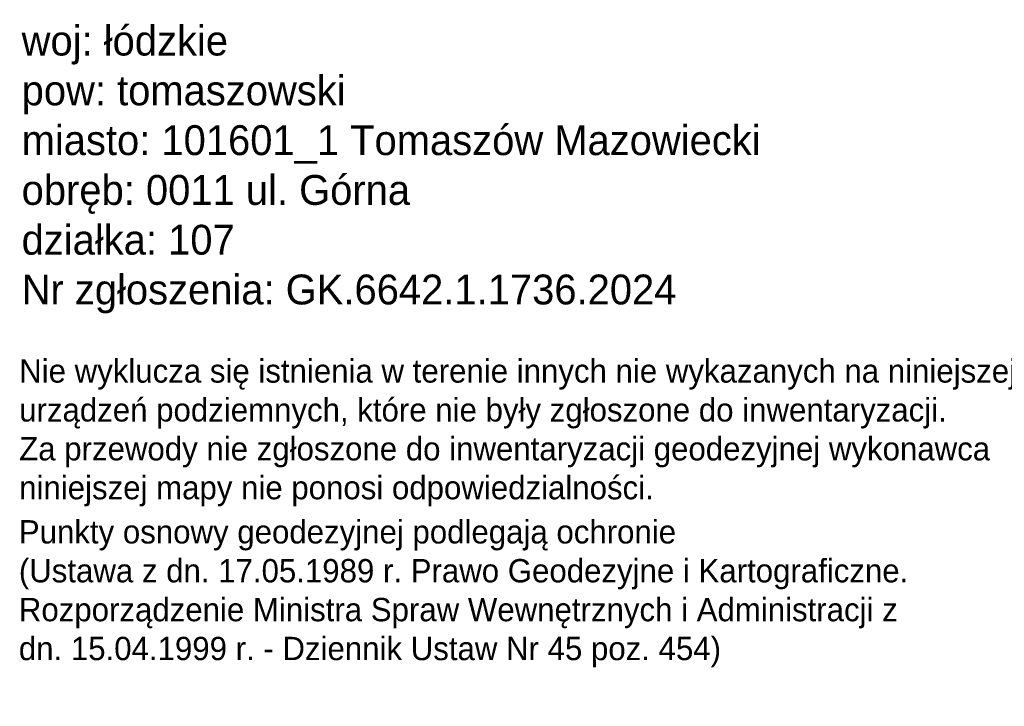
# Model space of a CAD drawing. Extents: x 0 to 7432618, y -40 to 5712028.
# Tile 90 of 165: x 7431015 to 7431068, y 5711903 to 5711939. Entities that reach past the tile are written whole.
import ezdxf

# ---------------------------------------------------------------- set-up
doc = ezdxf.new("R2010")
doc.units = 0
doc.header["$MEASUREMENT"] = 0

msp = doc.modelspace()

# ---------------------------------------------------------------- texts
at = {"attachment_point": 1}
for s, insert, char_height, width in [('woj: łódzkie\\Ppow: tomaszowski\\Pmiasto: 101601_1 Tomaszów Mazowiecki\\Pobręb: 0011 ul. Górna\\Pdziałka: 107\\PNr zgłoszenia: GK.6642.1.1736.2024', (7431015.098, 5711939.107, 167.96), 1.60006, 58.49721), ('Nie wyklucza się istnienia w terenie innych nie wykazanych na niniejszej mapie urządzeń podziemnych, które nie były zgłoszone do inwentaryzacji.\\PZa przewody nie zgłoszone do inwentaryzacji geodezyjnej wykonawca \\Pniniejszej mapy nie ponosi odpowiedzialności.', (7431014.966, 5711921.23, 167.96), 1.25, 60.31921), ('Punkty osnowy geodezyjnej podlegają ochronie \\P(Ustawa z dn. 17.05.1989 r. Prawo Geodezyjne i Kartograficzne. Rozporządzenie Ministra Spraw Wewnętrznych i Administracji z dn. 15.04.1999 r. - Dziennik Ustaw Nr 45 poz. 454)', (7431014.949, 5711912.61, 167.96), 1.25, 48.60416)]:
    msp.add_mtext(s, dxfattribs=dict(at, insert=insert, char_height=char_height, width=width))

doc.saveas('drawing.dxf')
